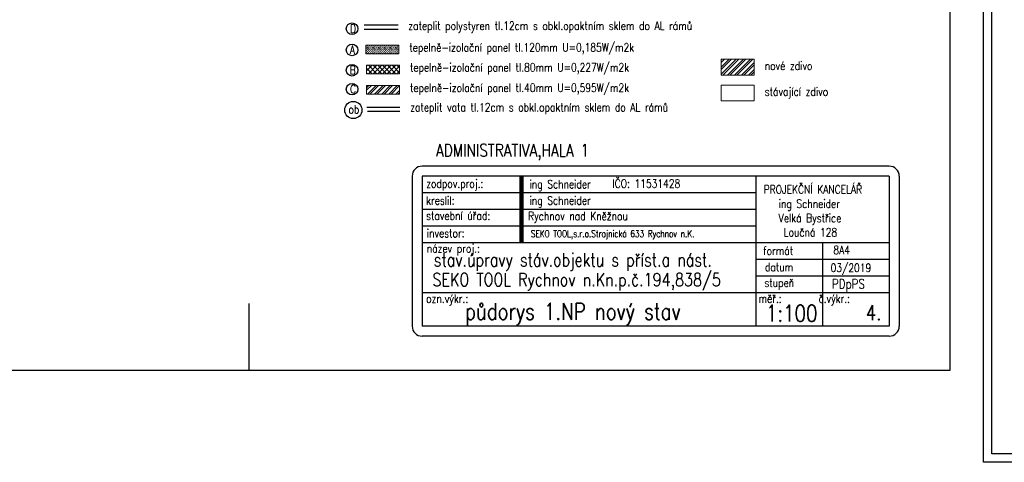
# Model space of a CAD drawing. Header units: millimetres. Extents: x -637441 to -130928, y -380379 to -53767.
# Tile 101 of 193: x -486828 to -457315, y -193317 to -180043. Entities that reach past the tile are written whole.
import ezdxf

# ---------------------------------------------------------------- set-up
doc = ezdxf.new("R2010")
doc.units = ezdxf.units.MM
doc.header["$LTSCALE"] = 10
for name, color, linetype, lineweight in [('CKKOTY', 7, 'Continuous', 25), ('CKSTENY_SRAF', 1, 'Continuous', 18), ('CKTEXTY_MALE', 7, 'Continuous', 25), ('CKTEXTY_STREDNI', 6, 'Continuous', 50), ('CKTEXTY_VELKE', 4, 'Continuous', 100)]:
    doc.layers.add(name, color=color, linetype=linetype, lineweight=lineweight)
doc.layers.add('POPISKA', color=4, linetype='Continuous')
doc.layers.add('ZDIVO', color=6, linetype='Continuous')
doc.styles.get("Standard").update_dxf_attribs({"font": 'simplex.shx', "width": 0.8})

msp = doc.modelspace()

# ---------------------------------------------------------------- hatches: boundary and pattern name
at = {"layer": 'CKSTENY_SRAF'}
h = msp.add_hatch(dxfattribs=at)
h.set_pattern_fill('ZEM_NASYPANA', color=256, scale=20, style=0)
h.set_pattern_definition([(45, (-283142.51, -1318.33), (4e-15, 56.5685425), [20, -60]), (135, (-283100.082, -1290.044), (-56.5685425, 4e-15), [20, -60])])
h.paths.add_polyline_path([(-476448.917, -180808.246), (-475461.403, -180808.246), (-475461.403, -181063.906), (-476448.917, -181063.906)])
h = msp.add_hatch(dxfattribs=at)
h.set_pattern_fill('PLASTY', color=256, scale=50, style=0)
h.set_pattern_definition([(45, (-287378.2, -54327.16), (-70.71068, 70.71068), []), (135, (-287378.2, -54327.16), (-70.71068, -70.71068), [])])
h.paths.add_polyline_path([(-476429.569, -181407.96), (-475442.055, -181407.96), (-475442.055, -181663.619), (-476429.569, -181663.619)])
h = msp.add_hatch(dxfattribs=at)
h.set_pattern_fill('ZDIVO-OBECNE', scale=50, style=0)
h.set_pattern_definition([(45, (-534711.45, -341381.97), (-106.06602, 106.06602), []), (45, (-534640.74, -341381.97), (-106.06602, 106.06602), [])])
h.paths.add_polyline_path([(-465797.539, -181226.147), (-464810.025, -181226.147), (-464810.025, -181705.557), (-465797.539, -181705.557)])
h = msp.add_hatch(dxfattribs=at)
h.set_pattern_fill('ZDIVO-OBECNE', color=256, scale=50, style=0)
h.set_pattern_definition([(45, (-283142.51, -1318.33), (-106.06602, 106.06602), []), (45, (-283071.8, -1318.33), (-106.06602, 106.06602), [])])
h.paths.add_polyline_path([(-476429.569, -182018.126), (-475442.055, -182018.126), (-475442.055, -182273.785), (-476429.569, -182273.785)])

# ---------------------------------------------------------------- linework, layer by layer
at = {"color": 7, "lineweight": -2}
for p, q in [((-464765.11, -185234.664), (-474765.11, -185234.664)), ((-464765.11, -185734.664), (-474765.11, -185734.664)), ((-464765.11, -186234.664), (-474765.11, -186234.664))]:
    msp.add_line(p, q, dxfattribs=at)
at = {"lineweight": -2}
for p, q in [((-460765.11, -187234.664), (-464765.11, -187234.664)), ((-460765.11, -187734.664), (-464765.11, -187734.664))]:
    msp.add_line(p, q, dxfattribs=at)
at = {"layer": 'CKKOTY', "color": 7}
msp.add_line((-479951.964, -190567.738), (-479951.964, -188554.789), dxfattribs=at)
msp.add_lwpolyline([(-542951.964, -131167.738), (-458951.964, -131167.738), (-458951.964, -190567.738), (-542951.964, -190567.738)], close=True, dxfattribs=at)
at = {"layer": 'CKKOTY'}
msp.add_circle((-476828.988, -182752.14), 256.673, dxfattribs=at)
at = {"layer": 'CKSTENY_SRAF', "color": 6}
for points in [[(-476448.917, -180808.246), (-475461.403, -180808.246), (-475461.403, -181063.906), (-476448.917, -181063.906)], [(-476429.569, -181407.96), (-475442.055, -181407.96), (-475442.055, -181663.619), (-476429.569, -181663.619)], [(-465797.539, -181226.147), (-464810.025, -181226.147), (-464810.025, -181705.557), (-465797.539, -181705.557)], [(-476429.569, -182018.126), (-475442.055, -182018.126), (-475442.055, -182273.785), (-476429.569, -182273.785)], [(-465797.539, -182001.664), (-464810.025, -182001.664), (-464810.025, -182481.074), (-465797.539, -182481.074)]]:
    msp.add_lwpolyline(points, close=True, dxfattribs=at)
at = {"layer": 'CKTEXTY_MALE', "color": 1}
msp.add_line((-475487.886, -180203.798), (-476499.386, -180203.798), dxfattribs=at)
at = {"layer": 'CKTEXTY_MALE', "color": 6}
msp.add_line((-475487.886, -180336.822), (-476499.386, -180336.822), dxfattribs=at)
at = {"layer": 'CKTEXTY_MALE', "color": 0}
for points in [[(-457941.931, -178016.569), (-446941.931, -178016.569), (-446941.931, -193316.569), (-457941.931, -193316.569)], [(-457691.931, -178266.569), (-447191.931, -178266.569), (-447191.931, -193066.569), (-457691.931, -193066.569)]]:
    msp.add_lwpolyline(points, close=True, dxfattribs=at)
at = {"layer": 'CKTEXTY_MALE'}
for centre in [(-476866.034, -180313.865), (-476866.034, -180950.467), (-476866.034, -181557.653), (-476866.034, -182126.287)]:
    msp.add_circle(centre, 174.55, dxfattribs=at)
at = {"layer": 'CKTEXTY_VELKE', "color": 7}
msp.add_line((-471787.486, -184734.664), (-471787.486, -186734.664), dxfattribs=at)
at = {"layer": 'POPISKA', "lineweight": -2}
for p, q in [((-460765.11, -184434.664), (-474765.11, -184434.664)), ((-475065.11, -184734.664), (-475065.11, -189234.664)), ((-474765.11, -184734.664), (-474765.11, -189234.664)), ((-460765.11, -184734.664), (-474765.11, -184734.664)), ((-464765.11, -184734.664), (-464765.11, -189234.664)), ((-460765.11, -184734.664), (-460765.11, -189234.664)), ((-460465.11, -184734.664), (-460465.11, -189234.664)), ((-460765.11, -186734.664), (-474765.11, -186734.664)), ((-462765.11, -186734.664), (-462765.11, -189234.664)), ((-460765.11, -188234.664), (-474765.11, -188234.664)), ((-460765.11, -189234.664), (-474765.11, -189234.664)), ((-460765.11, -189534.664), (-474765.11, -189534.664))]:
    msp.add_line(p, q, dxfattribs=at)
for centre, start, end in [((-474765.11, -184734.664), 90, 180), ((-460765.11, -184734.664), 0, 90), ((-474765.11, -189234.664), 180, 270), ((-460765.11, -189234.664), 270, 0)]:
    msp.add_arc(centre, 300, start, end, dxfattribs=at)
at = {"layer": 'ZDIVO', "color": 1}
msp.add_line((-476425.07, -182669.145), (-475437.556, -182669.145), dxfattribs=at)
at = {"layer": 'ZDIVO'}
msp.add_line((-476404.946, -182789.145), (-475437.556, -182789.145), dxfattribs=at)

# ---------------------------------------------------------------- texts
at = {"layer": 'CKTEXTY_MALE', "color": 6, "width": 0.8}
for s, p in [('D', (-476923.894, -180438.529)), ('A', (-476933.536, -181066.122)), ('B', (-476933.536, -181677.812)), ('C', (-476923.894, -182250.952)), ('ob', (-476973.065, -182856.529))]:
    msp.add_text(s, height=250, dxfattribs=at).set_placement(p)
at = {"layer": 'CKTEXTY_MALE', "color": 7, "lineweight": -2, "width": 0.8}
for s, height, p in [('zateplit polystyren tl.12cm s obkl.opaktním sklem do AL rámů', 250, (-475180.687, -180349.055)), ('tepelně-izolační panel tl.120mm U=0,185W/m2k', 250, (-475148.258, -180999.567)), ('tepelně-izolační panel tl.80mm U=0,227W/m2k', 250, (-475128.91, -181599.28)), ('nové zdivo', 250, (-464496.88, -181549.806)), ('tepelně-izolační panel tl.40mm U=0,595W/m2k', 250, (-475128.91, -182209.447)), ('stávající zdivo', 250, (-464496.88, -182325.322)), ('zateplit vata tl.12cm s obkl.opaktním sklem do AL rámů', 250, (-475124.411, -182796.073)), ('zodpov.proj.:', 250, (-474644.354, -185083.56)), ('ing Schneider', 250, (-471545.346, -185101.063)), ('IČO: 11531428', 250, (-469059.136, -185083.56)), ('PROJEKČNÍ KANCELÁŘ', 250, (-464524.43, -185258.592)), ('kreslil:', 250, (-474644.354, -185591.153)), ('ing Schneider', 250, (-471545.346, -185591.153)), ('   ing Schneider', 250, (-464524.43, -185687.163)), ('stavební úřad:', 250, (-474644.354, -186046.236)), ('Rychnov nad Kněžnou', 250, (-471587.489, -186055.73)), ('   Velká Bystřice', 250, (-464524.43, -186115.735)), ('investor:', 250, (-474626.845, -186571.333)), ('SEKO TOOL,s.r.o.Strojnická 633 Rychnov n.K.', 200, (-471505.468, -186560.249)), ('    Loučná 128', 250, (-464524.43, -186544.306)), ('název proj.:', 250, (-474626.845, -187026.416)), ('formát', 250, (-464541.938, -187096.429)), ('8A4', 250, (-462437.976, -187075.3)), ('datum', 250, (-464489.413, -187586.519)), ('03/2019', 250, (-462521.86, -187608.62)), ('stupeň', 250, (-464506.921, -188059.106)), ('ozn.výkr.:', 250, (-474644.354, -188531.693)), ('měř.:       č.výkr.:', 250, (-464682.006, -188531.693))]:
    msp.add_text(s, height=height, dxfattribs=at).set_placement(p)
at = {"layer": 'CKTEXTY_MALE', "width": 0.8}
msp.add_text('PDpPS', height=281.25, dxfattribs=at).set_placement((-462478.646, -188105.416))
at = {"layer": 'CKTEXTY_MALE', "color": 6, "lineweight": -2, "width": 0.8}
msp.add_text('4.', height=450, dxfattribs=at).set_placement((-461465.842, -189052.23))
at = {"layer": 'CKTEXTY_STREDNI', "color": 7, "width": 0.8}
msp.add_text('ADMINISTRATIVA,HALA 1', height=375, dxfattribs=at).set_placement((-474350.586, -184145.905))
at = {"layer": 'CKTEXTY_STREDNI', "lineweight": -2, "width": 0.8}
for s, height, p in [('stav.úpravy stáv.objektu s příst.a nást.', 392, (-474415.335, -187440.592)), ('SEKO TOOL Rychnov n.Kn.p.č.194,838/5', 392, (-474455.219, -188033.07)), ('půdorys 1.NP nový stav', 500, (-473477.621, -189040.174)), ('1:100   ', 500, (-464458.058, -189096.961))]:
    msp.add_text(s, height=height, dxfattribs=at).set_placement(p)

doc.saveas('drawing.dxf')
